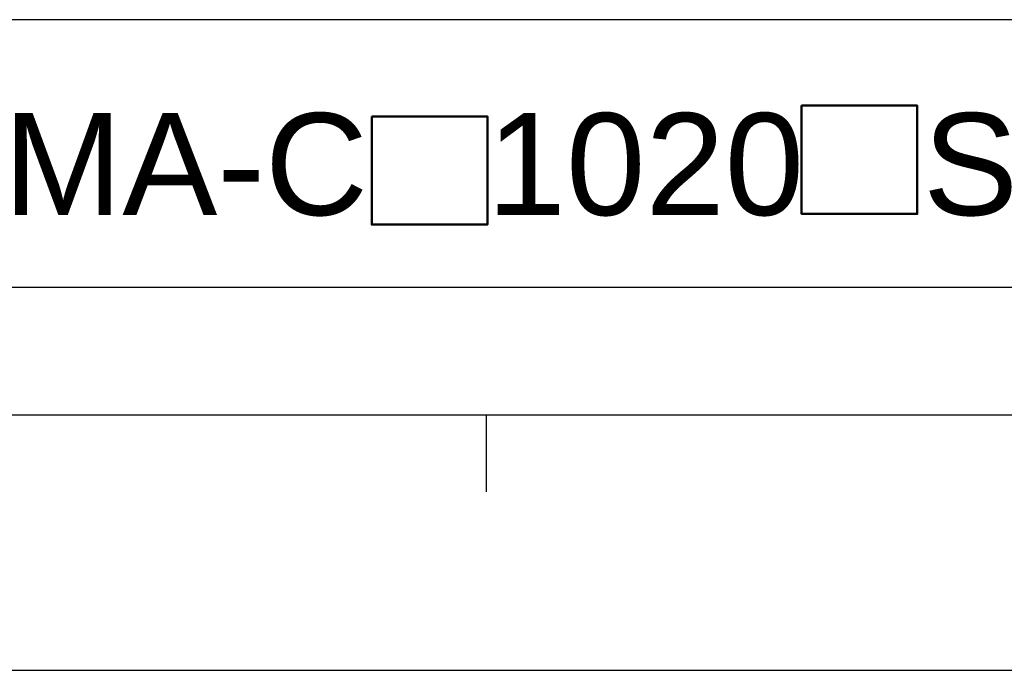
# Model space of a CAD drawing. Extents: x -86 to 544, y -113 to 333.
# Tile 19 of 26: x 352 to 410, y -113 to -74. Entities that reach past the tile are written whole.
import ezdxf

# ---------------------------------------------------------------- set-up
doc = ezdxf.new("R2010")
doc.units = 0
doc.header["$LTSCALE"] = 23.1
doc.header["$MEASUREMENT"] = 0
doc.layers.get('0').update_dxf_attribs({"linetype": 'CONTINUOUS'})
doc.layers.add('DIM', color=6, linetype='CONTINUOUS')
doc.layers.add('DRAWING FRAME', color=1, linetype='CONTINUOUS')
doc.styles.add('ARIAL', font='ARIAL.TTF')

msp = doc.modelspace()

# ---------------------------------------------------------------- linework, layer by layer
at = {"color": 6, "lineweight": 50}
for points in [[(397.795672, -79.403571), (404.590492, -79.403571), (404.590492, -85.768282), (397.795672, -85.768282)], [(372.539268, -80.034442), (379.334089, -80.034442), (379.334089, -86.399153), (372.539268, -86.399153)]]:
    msp.add_lwpolyline(points, close=True, dxfattribs=at)
at = {"layer": 'DRAWING FRAME', "color": 3}
for p, q in [((529.270928, -74.349655), (301.270928, -74.349655)), ((517.270928, -90.099655), (301.270928, -90.099655)), ((386.770928, -90.099655), (323.770928, -90.099655)), ((529.270928, -97.599655), (-70.729072, -97.599655)), ((379.270928, -97.599655), (379.270928, -102.099655))]:
    msp.add_line(p, q, dxfattribs=at)
at = {"layer": 'DRAWING FRAME', "color": 4}
msp.add_line((-85.729072, -112.599655), (544.270928, -112.599655), dxfattribs=at)

# ---------------------------------------------------------------- texts
at = {"layer": 'DIM', "style": 'ARIAL'}
msp.add_text('ECMA-C   1020   S', height=6, dxfattribs=at).set_placement((339.255705, -85.840944))

doc.saveas('drawing.dxf')
